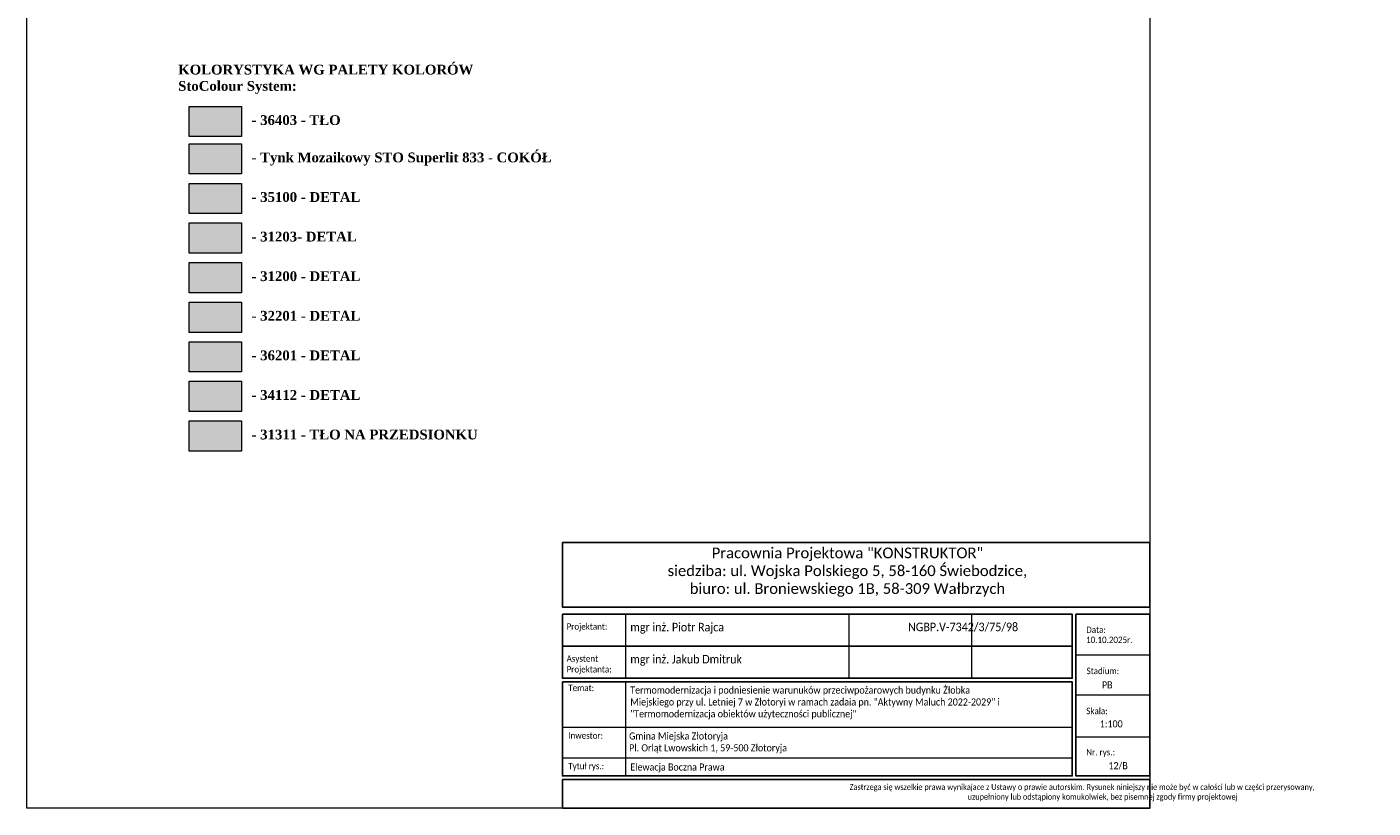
# Model space of a CAD drawing. Header units: millimetres. Extents: x 2341 to 31069, y -7915 to 10644.
# Tile 81 of 105: x 16233 to 19673, y 3286 to 5281. Entities that reach past the tile are written whole.
import ezdxf

# ---------------------------------------------------------------- set-up
doc = ezdxf.new("R2010")
doc.units = ezdxf.units.MM
for name, color, linetype, lineweight in [('A_Kontur_cienka', 250, 'Continuous', 0), ('A_Kontur_Detal arch', 65, 'Continuous', 13), ('opisy', 5, 'Continuous', 5)]:
    doc.layers.add(name, color=color, linetype=linetype, lineweight=lineweight)
doc.styles.add('ROMANS', font='romans.shx', dxfattribs={"height": 1})
doc.styles.get("Standard").update_dxf_attribs({"font": 'ARIAL.TTF'})
doc.styles.add('TABELKA', font='romans.shx', dxfattribs={"width": 0.9})

msp = doc.modelspace()

# ---------------------------------------------------------------- hatches: boundary and pattern name
at = {"true_color": 0x5f94bb}
h = msp.add_hatch(color=153, dxfattribs=at)
h.dxf.hatch_style = 1
h.paths.add_polyline_path([(16780.9, 4881.1), (16647, 4881.1), (16647, 4804), (16780.9, 4804)])
at = {"true_color": 0xf7e885}
h = msp.add_hatch(color=41, dxfattribs=at)
h.dxf.hatch_style = 1
h.paths.add_polyline_path([(16780.9, 4780), (16647, 4780), (16647, 4702.9), (16780.9, 4702.9)])
at = {"true_color": 0xf2cf44}
h = msp.add_hatch(color=53, dxfattribs=at)
h.dxf.hatch_style = 1
h.paths.add_polyline_path([(16780.9, 4678.9), (16647, 4678.9), (16647, 4601.8), (16780.9, 4601.8)])
at = {"true_color": 0xf79351}
h = msp.add_hatch(color=21, dxfattribs=at)
h.dxf.hatch_style = 1
h.paths.add_polyline_path([(16780.9, 4577.8), (16647, 4577.8), (16647, 4500.7), (16780.9, 4500.7)])
at = {"true_color": 0x6da06b}
h = msp.add_hatch(color=75, dxfattribs=at)
h.dxf.hatch_style = 1
h.paths.add_polyline_path([(16780.9, 4476.7), (16647, 4476.7), (16647, 4399.6), (16780.9, 4399.6)])
at = {"true_color": 0xa69aaf}
h = msp.add_hatch(color=253, dxfattribs=at)
h.dxf.hatch_style = 1
h.paths.add_polyline_path([(16780.9, 4375.6), (16647, 4375.6), (16647, 4298.5), (16780.9, 4298.5)])
at = {"true_color": 0xe8cb7b}
h = msp.add_hatch(color=31, dxfattribs=at)
h.dxf.hatch_style = 1
h.paths.add_polyline_path([(16780.9, 4274.5), (16647, 4274.5), (16647, 4197.4), (16780.9, 4197.4)])
at = {"layer": 'A_Kontur_Detal arch', "true_color": 0xd3da7b}
h = msp.add_hatch(color=53, dxfattribs=at)
h.dxf.hatch_style = 1
h.paths.add_polyline_path([(16780.9, 5077.6), (16647, 5077.6), (16647, 5000.6), (16780.9, 5000.6)])
at = {"layer": 'A_Kontur_Detal arch', "true_color": 0x7aafdf}
h = msp.add_hatch(color=143, dxfattribs=at)
h.dxf.hatch_style = 1
h.paths.add_polyline_path([(16780.9, 4982.2), (16647, 4982.2), (16647, 4905.1), (16780.9, 4905.1)])

# ---------------------------------------------------------------- linework, layer by layer
at = {"color": 0, "lineweight": 15, "ltscale": 10}
for p, q in [((17763.7, 3617.1), (17763.7, 3780.9)), ((18334.5, 3617.1), (18334.5, 3780.9)), ((18647.5, 3617.1), (18647.5, 3780.9)), ((19102.8, 3675.8), (18913.5, 3675.8)), ((17763.7, 3367.7), (17763.7, 3608)), ((19102.8, 3574.3), (18913.5, 3574.3)), ((18904.4, 3491.3), (17601.3, 3491.3)), ((18913.5, 3467.4), (19102.8, 3467.4)), ((18904.4, 3413.2), (17601.3, 3413.2))]:
    msp.add_line(p, q, dxfattribs=at)
at = {"color": 0, "ltscale": 10}
msp.add_line((17601.3, 3699), (18904.4, 3699), dxfattribs=at)
for points in [[(17601.3, 3963.6), (19102.8, 3963.6), (19102.8, 3799.1), (17601.3, 3799.1)], [(17601.3, 3780.9), (18904.4, 3780.9), (18904.4, 3617.1), (17601.3, 3617.1)], [(18913.5, 3780.9), (19102.8, 3780.9), (19102.8, 3367.7), (18913.5, 3367.7)], [(17601.3, 3608), (18904.4, 3608), (18904.4, 3367.7), (17601.3, 3367.7)], [(17601.3, 3358.6), (19102.8, 3358.6), (19102.8, 3285.8), (17601.3, 3285.8)]]:
    msp.add_lwpolyline(points, close=True, dxfattribs=at)
at = {"layer": 'A_Kontur_cienka', "color": 0, "ltscale": 30}
msp.add_lwpolyline([(16232.8, 3285.8), (16232.8, 7385.8), (19102.8, 7385.8), (19102.8, 3285.8), (16232.8, 3285.8)], dxfattribs=at)
at = {"layer": 'opisy', "color": 7}
for points in [[(16647, 5077.6), (16780.9, 5077.6), (16780.9, 5000.6), (16647, 5000.6)], [(16647, 4982.2), (16780.9, 4982.2), (16780.9, 4905.1), (16647, 4905.1)], [(16647, 4881.1), (16780.9, 4881.1), (16780.9, 4804), (16647, 4804)], [(16647, 4780), (16780.9, 4780), (16780.9, 4702.9), (16647, 4702.9)], [(16647, 4678.9), (16780.9, 4678.9), (16780.9, 4601.8), (16647, 4601.8)], [(16647, 4577.8), (16780.9, 4577.8), (16780.9, 4500.7), (16647, 4500.7)], [(16647, 4476.7), (16780.9, 4476.7), (16780.9, 4399.6), (16647, 4399.6)], [(16647, 4375.6), (16780.9, 4375.6), (16780.9, 4298.5), (16647, 4298.5)], [(16647, 4274.5), (16780.9, 4274.5), (16780.9, 4197.4), (16647, 4197.4)]]:
    msp.add_lwpolyline(points, close=True, dxfattribs=at)

# ---------------------------------------------------------------- texts
at = {"color": 7, "lineweight": 5, "insert": (16619.4, 5184.2), "char_height": 25, "width": 939.544, "attachment_point": 1}
msp.add_mtext('{\\fTimes New Roman|b1|i0|c0|p18;KOLORYSTYKA WG PALETY KOLORÓW\\P\\fTimes New Roman|b1|i0|c238|p18;StoColour System\\fTimes New Roman|b1|i0|c0|p18;:}', dxfattribs=at)
at = {"color": 7, "char_height": 25, "width": 772.772, "attachment_point": 1}
for s, insert in [('{\\fTimes New Roman|b1|i0|c238|p18;- 36403 - TŁO}', (16806.9, 5055.3)), ('{\\fTimes New Roman|b1|i0|c238|p18;- Tynk Mozaikowy STO Superlit 833 - COKÓŁ}', (16806.9, 4959.9)), ('{\\fTimes New Roman|b1|i0|c238|p18;- 35100 - DETAL}', (16806.9, 4858.8)), ('{\\fTimes New Roman|b1|i0|c238|p18;- 31203- DETAL}', (16806.9, 4757.7)), ('{\\fTimes New Roman|b1|i0|c238|p18;- 31200 - DETAL}', (16806.9, 4656.6)), ('{\\fTimes New Roman|b1|i0|c238|p18;- 32201 - DETAL}', (16806.9, 4555.5)), ('{\\fTimes New Roman|b1|i0|c238|p18;- 36201 - DETAL}', (16806.9, 4454.4)), ('{\\fTimes New Roman|b1|i0|c238|p18;- 34112 - DETAL}', (16806.9, 4353.3)), ('{\\fTimes New Roman|b1|i0|c238|p18;- 31311 - TŁO NA PRZEDSIONKU}', (16806.9, 4252.2))]:
    msp.add_mtext(s, dxfattribs=dict(at, insert=insert))
at = {"color": 0, "ltscale": 10, "insert": (17627.9, 3951), "char_height": 27.3, "width": 1403.675, "attachment_point": 1}
msp.add_mtext('\\pqc;\\fCalibri|b0|i0|c0|p0;Pracownia Projektowa "KONSTRUKTOR"\\Psiedziba: ul. Wojska Polskiego 5, 58-160 Świebodzice,\\Pbiuro: ul. Broniewskiego 1B, 58-309 Wałbrzych', dxfattribs=at)
at = {"color": 0, "ltscale": 10, "attachment_point": 1, "style": 'TABELKA'}
for s, insert, char_height, width in [('\\fCalibri|b0|i0|c0|p0;\\W0.9;Projektant:', (17612, 3757.6), 16.38, 198.38), ('{\\fCalibri|b0|i0|c238|p34;10.10.2025\\fCalibri|b0|i0|c0|p34;r.}', (18939.7, 3723.6), 16.38, 198.38), ('\\fCalibri|b0|i0|c0|p0;\\W0.9;Data:', (18940, 3749.4), 16.38, 198.396), ('{\\fCalibri|b0|i0|c0|p0;Asystent\\PProjektanta:}', (17612, 3675.7), 16.38, 198.38), ('\\fCalibri|b0|i0|c0|p0;\\W0.9;Stadium:', (18940.9, 3644.1), 16.38, 198.396), ('\\fCalibri|b0|i0|c0|p0;\\W0.9;Temat:', (17616.3, 3600.8), 16.38, 198.396), ('\\A1;\\pxt20.75813,41.51508;{\\fCalibri|b0|i0|c238|p34;Termomodernizacja i podniesienie warunuków przeciwpożarowych budynku Żłobka \\PMiejskiego przy ul. Letniej 7 w Złotoryi w ramach zadaia pn. "Aktywny Maluch 2022-2029" i\\P"Termomodernizacja obiektów użyteczności publicznej"\\P\\pt0;\\P\\P\\pt20.75813,41.51508; }', (17774.7, 3596.2), 18.2, 1242.764), ('{\\fCalibri|b0|i0|c238|p0;PB}', (18980.2, 3609.4), 18.2, 42.786), ('\\fCalibri|b0|i0|c0|p0;\\W0.9;Skala:', (18940.1, 3541.9), 16.38, 198.396), ('{\\fCalibri|b0|i0|c0|p0;1:100}', (18974.6, 3509.9), 18.2, 198.38), ('\\fCalibri|b0|i0|c0|p0;\\W0.9;Inwestor:', (17616.3, 3479), 16.38, 198.396), ('\\fCalibri|b0|i0|c0|p0;\\W0.9;Nr. rys.:', (18940.3, 3436.6), 16.38, 198.396), ('\\fCalibri|b0|i0|c0|p0;\\W0.9;Tytuł rys.:', (17616.3, 3401.2), 16.38, 198.396), ('{\\fCalibri|b0|i0|c0|p0;12/B}', (18996.6, 3403), 18.2, 198.38)]:
    msp.add_mtext(s, dxfattribs=dict(at, insert=insert, char_height=char_height, width=width))
at = {"color": 0, "ltscale": 10, "attachment_point": 1}
for s, insert, char_height, style in [('\\fCalibri|b0|i0|c0|p0;\\W0.9;mgr inż. Piotr Rajca', (17774.8, 3758.8), 21.84, 'TABELKA'), ('\\pxqc;{\\fCalibri|b0|i0|c0|p0;NGBP.V-7342/3/75/98}', (18484.6, 3759.3), 21.84, 'TABELKA'), ('{\\fCalibri|b0|i0|c0|p0;mgr inż. Jakub Dmitruk}', (17774.8, 3676.9), 21.84, 'TABELKA'), ('\\A1;\\P{\\fCalibri|b0|i0|c238|p34;Gmina Miejska Złotoryja \\PPl. Orląt Lwowskich 1, 59-500 Złotoryja}', (17771.8, 3509.3), 18.2, 'TABELKA'), ('{\\fCalibri|b0|i0|c0|p0;Elewacja Boczna Prawa}', (17774.8, 3399.7), 18.2, 'TABELKA'), ('\\pqc;\\fCalibri|b0|i0|c0|p0;\\W0.9;Zastrzega się wszelkie prawa wynikajace z Ustawy o prawie autorskim. Rysunek niniejszy nie może być w całości lub w części przerysowany,\\P                      uzupełniony lub odstąpiony komukolwiek, bez pisemnej zgody firmy projektowej ', (18335.6, 3347.1), 15, 'ROMANS')]:
    msp.add_mtext(s, dxfattribs=dict(at, insert=insert, char_height=char_height, style=style))

doc.saveas('drawing.dxf')
